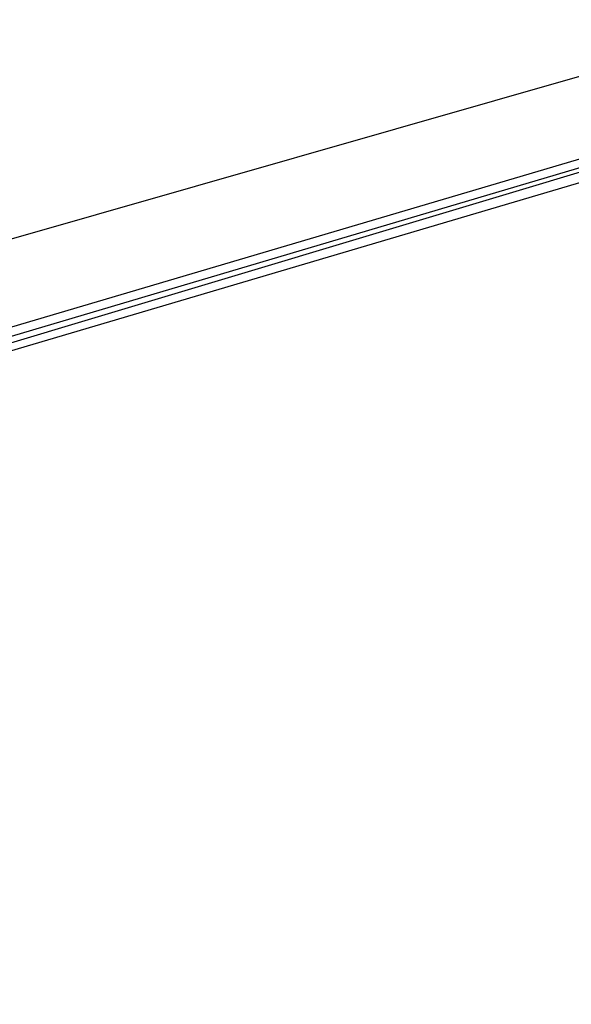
# Model space of a CAD drawing. Header units: feet. Extents: x -79 to 198, y -22 to 181.
# Tile 207 of 256: x 88.18 to 89.22, y 17.94 to 19.8. Entities that reach past the tile are written whole.
import ezdxf

# ---------------------------------------------------------------- set-up
doc = ezdxf.new("R2010")
doc.units = ezdxf.units.FT
doc.layers.add('A-LINEA', color=7, linetype='CONTINUOUS')

msp = doc.modelspace()

# ---------------------------------------------------------------- linework, layer by layer
at = {"layer": 'A-LINEA'}
msp.add_line((83.1192, 17.9387), (93.6963, 20.9676), dxfattribs=at)
msp.add_line((83.1192, 17.9387), (93.6963, 20.9676), dxfattribs=at)
for points in [[(88, 19.1511), (91.7733, 20.2711), (91.7733, 20.2844), (87.9867, 19.1644), (88, 19.1511)], [(88, 19.1511), (91.7733, 20.2711), (91.7733, 20.2844), (87.9867, 19.1644), (88, 19.1511)], [(88, 19.1244), (91.7867, 20.2444), (91.7867, 20.2711), (91.7733, 20.2711), (88, 19.1378), (88, 19.1244)], [(88, 19.1244), (91.7867, 20.2444), (91.7867, 20.2711), (91.7733, 20.2711), (88, 19.1378), (88, 19.1244)]]:
    msp.add_lwpolyline(points, dxfattribs=at)

doc.saveas('drawing.dxf')
